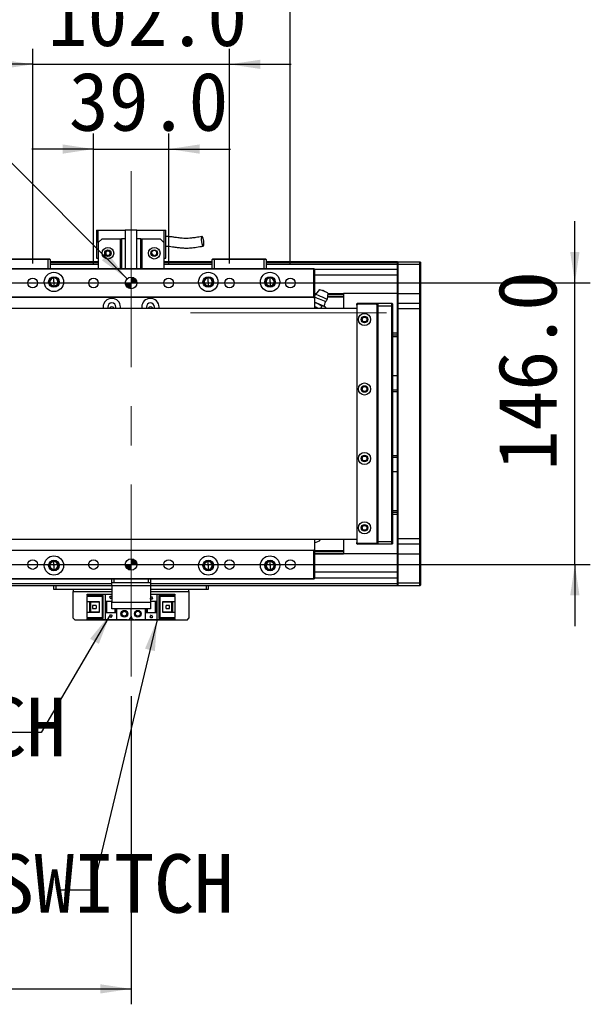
# Model space of a CAD drawing. Header units: millimetres. Extents: x 40 to 3320, y 40 to 2336.
# Tile 11 of 13: x 2236 to 2531, y 1560 to 2070. Entities that reach past the tile are written whole.
import ezdxf

# ---------------------------------------------------------------- set-up
doc = ezdxf.new("R2010")
doc.units = ezdxf.units.MM
doc.header["$LTSCALE"] = 8
doc.linetypes.add('CENTERX2', pattern=[20.32, 12.7, -2.54, 2.54, -2.54])
doc.layers.add('DIMNS', color=7, linetype='Continuous')
doc.styles.add('SLDTEXTSTYLE7', font='txt')
doc.styles.add('SLDTEXTSTYLE8', font='txt', dxfattribs={"bigfont": 'bigfont'})
doc.styles.add('SLDTEXTSTYLE9', font='txt')
doc.dimstyles.new('SLDDIMSTYLE0', dxfattribs={"dimtxt": 30.4, "dimasz": 16, "dimexe": 0, "dimexo": 0.0625, "dimgap": 7.6, "dimtad": 2, "dimdec": 1, "dimrnd": 1e-09, "dimzin": 4, "dimdsep": 46, "dimtxsty": 'SLDTEXTSTYLE7', "dimsah": 1, "dimcen": 0.09, "dimadec": 0, "dimazin": 1, "dimtfac": 1, "dimtdec": 1, "dimtmove": 0, "dimatfit": 0, "dimfxl": 0, "dimfrac": 2, "dimtolj": 1, "dimtzin": 12, "dimarcsym": 0})
doc.dimstyles.new('SLDDIMSTYLE1', dxfattribs={"dimtxt": 30.4, "dimasz": 16, "dimexe": 0, "dimexo": 0.0625, "dimgap": 7.6, "dimtad": 0, "dimtih": 1, "dimtoh": 1, "dimdec": 1, "dimrnd": 1e-09, "dimzin": 4, "dimdsep": 46, "dimtxsty": 'SLDTEXTSTYLE7', "dimsah": 1, "dimcen": 0, "dimadec": 0, "dimazin": 1, "dimtfac": 1, "dimtdec": 1, "dimtofl": 0, "dimtmove": 0, "dimatfit": 3, "dimfxl": 0, "dimfrac": 2, "dimtolj": 1, "dimtzin": 12, "dimarcsym": 0})
doc.dimstyles.new('SLDDIMSTYLE3', dxfattribs={"dimtxt": 30.4, "dimasz": 16, "dimexe": 0, "dimexo": 0.0625, "dimgap": 7.6, "dimtad": 2, "dimdec": 1, "dimrnd": 1e-09, "dimzin": 4, "dimdsep": 46, "dimtxsty": 'SLDTEXTSTYLE7', "dimsah": 1, "dimcen": 0.09, "dimadec": 0, "dimazin": 1, "dimtfac": 1, "dimtdec": 1, "dimtofl": 0, "dimtmove": 0, "dimatfit": 3, "dimfxl": 0, "dimfrac": 2, "dimtolj": 1, "dimtzin": 12, "dimarcsym": 0})
doc.dimstyles.new('SLDDIMSTYLE4', dxfattribs={"dimtxt": 0.18, "dimasz": 16, "dimexe": 0, "dimexo": 0.0625, "dimgap": 0, "dimtad": 0, "dimtih": 1, "dimtoh": 1, "dimdec": 0, "dimrnd": 1e-09, "dimzin": 0, "dimdsep": 46, "dimtxsty": 'Standard', "dimsah": 1, "dimcen": 0.09, "dimadec": 0, "dimazin": 0, "dimtfac": 16, "dimtdec": 0, "dimtofl": 0, "dimtmove": 0, "dimatfit": 3, "dimfxl": 0, "dimfrac": 2, "dimtolj": 1, "dimtzin": 0, "dimarcsym": 0})

# ---------------------------------------------------------------- blocks, each defined once
blk = doc.blocks.new('_D_3')
at = {"layer": 'DIMNS'}
for p, q in [((2523.32, 1934.01), (2523.32, 1966.01)), ((465.98, 1934.01), (2531.32, 1934.01)), ((2523.32, 1788.01), (2523.32, 1934.01)), ((465.98, 1788.01), (2531.32, 1788.01)), ((2523.32, 1788.01), (2523.32, 1756.01))]:
    blk.add_line(p, q, dxfattribs=at)
for points in [[(2523.32, 1934.01), (2525.72, 1950.01), (2520.92, 1950.01)], [(2523.32, 1788.01), (2520.92, 1772.01), (2525.72, 1772.01)]]:
    blk.add_solid(points, dxfattribs=at)
at = {"layer": 'DIMNS', "insert": (2483.44, 1836.79), "char_height": 30.4, "attachment_point": 1, "rotation": 90, "style": 'SLDTEXTSTYLE7'}
blk.add_mtext('146.0', dxfattribs=at)
blk = doc.blocks.new('_D_5')
at = {"layer": 'DIMNS'}
for p, q in [((2273.82, 1944.17), (2273.82, 2011.42)), ((2312.82, 1944.17), (2312.82, 2011.42)), ((2273.82, 2003.42), (2241.82, 2003.42)), ((2273.82, 2003.42), (2312.82, 2003.42)), ((2312.82, 2003.42), (2344.82, 2003.42))]:
    blk.add_line(p, q, dxfattribs=at)
for points in [[(2273.82, 2003.42), (2257.82, 2005.82), (2257.82, 2001.02)], [(2312.82, 2003.42), (2328.82, 2001.02), (2328.82, 2005.82)]]:
    blk.add_solid(points, dxfattribs=at)
at = {"layer": 'DIMNS', "insert": (2261.04, 2043.31), "char_height": 30.4, "attachment_point": 1, "style": 'SLDTEXTSTYLE7'}
blk.add_mtext('39.0', dxfattribs=at)
blk = doc.blocks.new('_D_6')
at = {"layer": 'DIMNS'}
for p, q in [((2242.32, 1944.17), (2242.32, 2055.35)), ((2344.32, 1944.17), (2344.32, 2055.35)), ((2242.32, 2047.35), (2210.32, 2047.35)), ((2242.32, 2047.35), (2344.32, 2047.35)), ((2344.32, 2047.35), (2376.32, 2047.35))]:
    blk.add_line(p, q, dxfattribs=at)
for points in [[(2242.32, 2047.35), (2226.32, 2049.75), (2226.32, 2044.95)], [(2344.32, 2047.35), (2360.32, 2044.95), (2360.32, 2049.75)]]:
    blk.add_solid(points, dxfattribs=at)
at = {"layer": 'DIMNS', "insert": (2250.07, 2087.24), "char_height": 30.4, "attachment_point": 1, "style": 'SLDTEXTSTYLE7'}
blk.add_mtext('102.0', dxfattribs=at)
blk = doc.blocks.new('_D_7')
at = {"layer": 'DIMNS'}
for p, q in [((2210.82, 1944.17), (2210.82, 2097.51)), ((2375.82, 1944.17), (2375.82, 2097.51)), ((2210.82, 2089.51), (2375.82, 2089.51))]:
    blk.add_line(p, q, dxfattribs=at)
for points in [[(2210.82, 2089.51), (2226.82, 2087.11), (2226.82, 2091.91)], [(2375.82, 2089.51), (2359.82, 2091.91), (2359.82, 2087.11)]]:
    blk.add_solid(points, dxfattribs=at)
at = {"layer": 'DIMNS', "insert": (2250.07, 2129.4), "char_height": 30.4, "attachment_point": 1, "style": 'SLDTEXTSTYLE7'}
blk.add_mtext('165.0', dxfattribs=at)
blk = doc.blocks.new('SW_SYMBOL_HOLE_DEPTH')
at = {"layer": 'DIMNS', "color": 0}
for p, q in [((0, 7000), (6400, 7000)), ((3200, 7000), (3200, 600)), ((800, 4440), (3200, 600)), ((5600, 4440), (3200, 600))]:
    blk.add_line(p, q, dxfattribs=at)
blk = doc.blocks.new('_D_8')
at = {"layer": 'DIMNS'}
for p, q in [((2179.98, 2047.35), (2147.98, 2047.35)), ((2291.2, 1936.13), (2179.98, 2047.35))]:
    blk.add_line(p, q, dxfattribs=at)
blk.add_solid([(2291.2, 1936.13), (2281.59, 1949.14), (2278.19, 1945.75)], dxfattribs=at)
at = {"layer": 'DIMNS', "xscale": 0.004985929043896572, "yscale": 0.004985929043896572, "zscale": 0.004985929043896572}
blk.add_blockref('SW_SYMBOL_HOLE_DEPTH', (2050.54, 2027.1), dxfattribs=at)
at = {"layer": 'DIMNS', "char_height": 30.4, "attachment_point": 1, "style": 'SLDTEXTSTYLE7'}
for s, insert in [('2×', (1849.96, 2062.54)), ('%%c', (1899.7, 2062.24)), ('6.0', (1946.67, 2062.54)), ('H7', (1999.62, 2062.54)), ('8.0', (2095.04, 2062.54))]:
    blk.add_mtext(s, dxfattribs=dict(at, insert=insert))
blk = doc.blocks.new('_D_10')
at = {"layer": 'DIMNS'}
for p, q in [((373.32, 1719.85), (373.32, 1560)), ((2293.32, 1719.85), (2293.32, 1560)), ((373.32, 1568), (2293.32, 1568))]:
    blk.add_line(p, q, dxfattribs=at)
for points in [[(373.32, 1568), (389.32, 1565.6), (389.32, 1570.4)], [(2293.32, 1568), (2277.32, 1570.4), (2277.32, 1565.6)]]:
    blk.add_solid(points, dxfattribs=at)
at = {"layer": 'DIMNS', "insert": (1272.25, 1607.89), "char_height": 30.4, "attachment_point": 1, "style": 'SLDTEXTSTYLE7'}
blk.add_mtext('1920.0', dxfattribs=at)
blk = doc.blocks.new('SW_NOTE_3')
at = {"layer": 'DIMNS', "color": 0, "char_height": 30.4, "attachment_point": 2}
for s, insert, style in [('光电原点', (-87.56, 56.48), 'SLDTEXTSTYLE8'), ('HOME SWITCH', (-49.97, 18.08), 'SLDTEXTSTYLE9')]:
    blk.add_mtext(s, dxfattribs=dict(at, insert=insert, style=style))
blk = doc.blocks.new('SW_NOTE_4')
at = {"layer": 'DIMNS', "color": 0, "char_height": 30.4, "attachment_point": 2}
for s, insert, style in [('光电负限位', (-173.11, 57.04), 'SLDTEXTSTYLE8'), ('NEGATIVE LIMIT SWITCH', (-126.96, 18.64), 'SLDTEXTSTYLE9')]:
    blk.add_mtext(s, dxfattribs=dict(at, insert=insert, style=style))
blk = doc.blocks.new('SW_DOWELSYMBOL_2')
at = {"linetype": 'Continuous', "lineweight": 18}
h = blk.add_hatch(color=0, dxfattribs=at)
edge = h.paths.add_edge_path(flags=0)
edge.add_arc((0, 0), 3, 180, 270)
edge.add_line((0, -3), (0, 0))
edge.add_line((0, 0), (-3, 0))
h = blk.add_hatch(color=0, dxfattribs=at)
edge = h.paths.add_edge_path(flags=0)
edge.add_arc((0, 0), 3, 0, 90)
edge.add_line((0, 3), (0, 0))
edge.add_line((0, 0), (3, 0))
at = {"layer": 'DIMNS', "color": 0}
blk.add_circle((0, 0), 3, dxfattribs=at)
blk = doc.blocks.new('SW_DOWELSYMBOL_3')
at = {"linetype": 'Continuous', "lineweight": 18}
h = blk.add_hatch(color=0, dxfattribs=at)
edge = h.paths.add_edge_path(flags=0)
edge.add_arc((0, 0), 3, 180, 270)
edge.add_line((0, -3), (0, 0))
edge.add_line((0, 0), (-3, 0))
h = blk.add_hatch(color=0, dxfattribs=at)
edge = h.paths.add_edge_path(flags=0)
edge.add_arc((0, 0), 3, 0, 90)
edge.add_line((0, 3), (0, 0))
edge.add_line((0, 0), (3, 0))
at = {"layer": 'DIMNS', "color": 0}
blk.add_circle((0, 0), 3, dxfattribs=at)

msp = doc.modelspace()

# ---------------------------------------------------------------- linework, layer by layer
at = {"color": 7, "linetype": 'Continuous', "lineweight": 25}
for p, q in [((2275.32, 1961.31), (2276.32, 1961.31)), ((2275.32, 1961.31), (2275.32, 1946.91)), ((2276.32, 1954.91), (2276.32, 1961.31)), ((2276.32, 1961.31), (2290.32, 1961.31)), ((2290.32, 1961.51), (2290.32, 1941.51)), ((2290.32, 1961.51), (2296.32, 1961.51)), ((2296.32, 1941.51), (2296.32, 1961.51)), ((2296.32, 1961.31), (2310.32, 1961.31)), ((2310.32, 1961.31), (2311.32, 1961.31)), ((2310.32, 1961.31), (2310.32, 1954.91)), ((2311.32, 1946.91), (2311.32, 1961.31)), ((2278.32, 1956.91), (2276.32, 1954.91)), ((2278.32, 1956.91), (2287.82, 1956.91)), ((2287.82, 1941.51), (2287.82, 1956.91)), ((2287.82, 1956.91), (2288.32, 1956.91)), ((2288.32, 1956.91), (2288.32, 1941.51)), ((2290.32, 1956.91), (2288.32, 1956.91)), ((2298.32, 1956.91), (2296.32, 1956.91)), ((2298.32, 1941.51), (2298.32, 1956.91)), ((2298.32, 1956.91), (2298.82, 1956.91)), ((2298.82, 1956.91), (2298.82, 1941.51)), ((2298.82, 1956.91), (2308.32, 1956.91)), ((2310.32, 1954.91), (2308.32, 1956.91)), ((2276.32, 1954.91), (2276.32, 1941.51)), ((2310.32, 1954.91), (2310.32, 1941.51)), ((2250.32, 1946.21), (2224.32, 1946.21)), ((2224.45, 1946.51), (2250.2, 1946.51)), ((2250.2, 1946.51), (2251.02, 1946.51)), ((2250.32, 1946.21), (2250.2, 1946.51)), ((2251.32, 1946.21), (2250.32, 1946.21)), ((2250.32, 1941.51), (2250.32, 1946.21)), ((2251.02, 1946.51), (2251.32, 1946.21)), ((2251.32, 1946.21), (2251.32, 1941.51)), ((2276.32, 1945.01), (2251.32, 1945.01)), ((2275.32, 1946.91), (2276.32, 1946.91)), ((2310.32, 1946.91), (2311.32, 1946.91)), ((2335.32, 1945.01), (2310.32, 1945.01)), ((2335.32, 1946.21), (2335.62, 1946.51)), ((2336.32, 1946.21), (2335.32, 1946.21)), ((2335.32, 1941.51), (2335.32, 1946.21)), ((2335.62, 1946.51), (2336.45, 1946.51)), ((2336.32, 1946.21), (2336.45, 1946.51)), ((2362.32, 1946.21), (2336.32, 1946.21)), ((2336.32, 1946.21), (2336.32, 1941.51)), ((2336.45, 1946.51), (2362.2, 1946.51)), ((2362.32, 1946.21), (2362.2, 1946.51)), ((2362.2, 1946.51), (2363.02, 1946.51)), ((2363.32, 1946.21), (2362.32, 1946.21)), ((2362.32, 1941.51), (2362.32, 1946.21)), ((2363.02, 1946.51), (2363.32, 1946.21)), ((2363.32, 1946.21), (2363.32, 1941.51)), ((2431.32, 1945.01), (2363.32, 1945.01)), ((2431.32, 1944.71), (2431.62, 1945.01)), ((2431.32, 1945.01), (2431.32, 1944.71)), ((2431.62, 1945.01), (2431.62, 1943.51)), ((2431.62, 1945.01), (2443.02, 1945.01)), ((2443.02, 1943.51), (2443.02, 1945.01)), ((2443.02, 1945.01), (2443.32, 1944.71)), ((2198.62, 1941.51), (2388.02, 1941.51)), ((2388.02, 1941.21), (2198.62, 1941.21)), ((2251.32, 1944.81), (2276.32, 1944.81)), ((2251.32, 1944.61), (2276.32, 1944.61)), ((2276.32, 1944.51), (2251.32, 1944.51)), ((2276.32, 1943.51), (2251.32, 1943.51)), ((2310.32, 1944.81), (2335.32, 1944.81)), ((2310.32, 1944.61), (2335.32, 1944.61)), ((2335.32, 1944.51), (2310.32, 1944.51)), ((2335.32, 1943.51), (2310.32, 1943.51)), ((2431.32, 1944.51), (2363.32, 1944.51)), ((2431.32, 1943.51), (2363.32, 1943.51)), ((2388.02, 1941.21), (2388.02, 1941.51)), ((2388.02, 1941.51), (2388.32, 1941.21)), ((2388.02, 1926.81), (2388.02, 1941.21)), ((2388.02, 1941.21), (2388.32, 1941.21)), ((2388.32, 1941.21), (2388.32, 1926.81)), ((2431.32, 1941.02), (2388.32, 1941.02)), ((2431.32, 1943.51), (2431.32, 1944.71)), ((2431.32, 1943.51), (2431.62, 1943.51)), ((2431.32, 1928.51), (2431.32, 1943.51)), ((2443.02, 1943.51), (2431.62, 1943.51)), ((2431.62, 1943.51), (2431.62, 1928.51)), ((2443.02, 1943.51), (2443.32, 1943.51)), ((2443.02, 1928.51), (2443.02, 1943.51)), ((2443.32, 1944.71), (2443.32, 1943.51)), ((2443.32, 1943.51), (2443.32, 1928.51)), ((2253.32, 1936.58), (2253.32, 1937.01)), ((2253.32, 1934.51), (2253.32, 1936.58)), ((2333.32, 1936.58), (2333.32, 1937.01)), ((2333.32, 1934.51), (2333.32, 1936.58)), ((2365.32, 1936.58), (2365.32, 1937.01)), ((2365.32, 1934.51), (2365.32, 1936.58)), ((2253.32, 1934.51), (2253.32, 1932.44)), ((2253.32, 1932.44), (2253.32, 1932.01)), ((2333.32, 1934.51), (2333.32, 1932.44)), ((2333.32, 1932.44), (2333.32, 1932.01)), ((2365.32, 1934.51), (2365.32, 1932.44)), ((2365.32, 1932.44), (2365.32, 1932.01)), ((2391, 1930.59), (2388.91, 1928.1)), ((2198.62, 1926.81), (2388.02, 1926.81)), ((2388.02, 1926.51), (2198.62, 1926.51)), ((2388.02, 1926.81), (2388.32, 1926.81)), ((2388.02, 1926.51), (2388.02, 1926.81)), ((2388.02, 1926.51), (2388.32, 1926.81)), ((2388.32, 1928.51), (2389.25, 1928.51)), ((2388.32, 1928.2), (2389, 1928.2)), ((2388.32, 1927.12), (2388.62, 1927.12)), ((2388.32, 1926.81), (2388.32, 1921.01)), ((2388.32, 1926.81), (2388.61, 1926.81)), ((2388.32, 1926.01), (2388.6, 1926.61)), ((2395.32, 1928.75), (2394.98, 1925.53)), ((2395.12, 1926.81), (2403.32, 1926.81)), ((2395.15, 1927.12), (2403.32, 1927.12)), ((2395.27, 1928.2), (2403.32, 1928.2)), ((2395.3, 1928.51), (2403.32, 1928.51)), ((2403.32, 1928.51), (2403.32, 1928.2)), ((2431.32, 1928.51), (2403.32, 1928.51)), ((2403.32, 1928.2), (2403.32, 1927.12)), ((2403.32, 1927.12), (2403.32, 1926.81)), ((2403.32, 1926.81), (2403.32, 1921.01)), ((2431.32, 1928.51), (2431.62, 1928.51)), ((2431.32, 1923.21), (2431.32, 1928.51)), ((2431.62, 1928.51), (2431.62, 1923.51)), ((2431.62, 1928.51), (2443.02, 1928.51)), ((2443.02, 1923.51), (2443.02, 1928.51)), ((2443.02, 1928.51), (2443.32, 1928.51)), ((2443.32, 1928.51), (2443.32, 1923.21)), ((256.32, 1921.01), (2410.32, 1921.01)), ((2278.82, 1921.51), (2278.82, 1921.01)), ((2281.22, 1921.51), (2281.22, 1921.01)), ((2285.42, 1921.01), (2285.42, 1921.51)), ((2287.82, 1921.01), (2287.82, 1921.51)), ((2298.82, 1921.51), (2298.82, 1921.01)), ((2301.22, 1921.51), (2301.22, 1921.01)), ((2305.42, 1921.01), (2305.42, 1921.51)), ((2307.82, 1921.01), (2307.82, 1921.51)), ((2388.47, 1923.79), (2388.32, 1923.45)), ((2388.32, 1921.84), (2389.57, 1921.2)), ((2388.47, 1923.79), (2390.39, 1923.13)), ((2389.57, 1921.2), (2390.12, 1921.01)), ((2390.39, 1923.13), (2392.19, 1922.21)), ((2392.19, 1922.21), (2391.68, 1921.01)), ((2393.18, 1921.95), (2392.19, 1922.21)), ((2394.05, 1921.42), (2393.18, 1921.95)), ((2394.05, 1921.42), (2393.61, 1921.77)), ((2394.05, 1921.42), (2393.87, 1921.01)), ((2410.62, 1923.51), (2410.32, 1923.21)), ((2410.62, 1923.21), (2410.32, 1923.21)), ((2410.32, 1922.51), (2410.32, 1923.21)), ((2410.82, 1923.01), (2410.32, 1922.51)), ((2410.32, 1922.51), (2410.32, 1799.51)), ((2410.62, 1923.21), (2410.62, 1923.51)), ((2410.62, 1923.51), (2421.32, 1923.51)), ((2410.62, 1923.21), (2410.62, 1922.81)), ((2421.32, 1923.21), (2410.62, 1923.21)), ((2420.32, 1923.01), (2410.82, 1923.01)), ((2420.82, 1922.51), (2420.32, 1923.01)), ((2420.82, 1799.51), (2420.82, 1922.51)), ((2421.32, 1922.01), (2421.32, 1923.51)), ((2421.32, 1923.51), (2428.52, 1923.51)), ((2428.52, 1922.01), (2421.32, 1922.01)), ((2421.32, 1800.01), (2421.32, 1922.01)), ((2428.52, 1922.01), (2428.52, 1923.51)), ((2428.82, 1923.21), (2428.52, 1923.51)), ((2428.82, 1922.01), (2428.52, 1922.01)), ((2428.52, 1800.01), (2428.52, 1922.01)), ((2428.82, 1923.21), (2428.82, 1922.01)), ((2428.82, 1922.01), (2428.82, 1800.01)), ((2431.62, 1923.51), (2431.32, 1923.21)), ((2431.32, 1920.51), (2431.32, 1923.21)), ((2431.62, 1920.51), (2431.32, 1920.51)), ((2431.32, 1801.51), (2431.32, 1920.51)), ((2431.62, 1923.51), (2431.62, 1920.51)), ((2431.62, 1923.51), (2443.02, 1923.51)), ((2443.02, 1920.51), (2431.62, 1920.51)), ((2431.62, 1920.51), (2431.62, 1801.51)), ((2443.02, 1920.51), (2443.02, 1923.51)), ((2443.02, 1923.51), (2443.32, 1923.21)), ((2443.02, 1920.51), (2443.32, 1920.51)), ((2443.02, 1801.51), (2443.02, 1920.51)), ((2443.32, 1923.21), (2443.32, 1920.51)), ((2443.32, 1920.51), (2443.32, 1801.51)), ((2431.32, 1908.01), (2428.82, 1908.01)), ((2431.32, 1906.01), (2428.82, 1906.01)), ((2428.82, 1886.01), (2431.32, 1886.01)), ((2428.82, 1878.51), (2431.32, 1878.51)), ((2431.32, 1877.51), (2428.82, 1877.51)), ((2428.82, 1844.51), (2431.32, 1844.51)), ((2431.32, 1843.51), (2428.82, 1843.51)), ((2431.32, 1836.01), (2428.82, 1836.01)), ((2428.82, 1816.01), (2431.32, 1816.01)), ((2431.32, 1814.01), (2428.82, 1814.01)), ((2410.32, 1801.01), (256.32, 1801.01)), ((2388.32, 1801.01), (2388.32, 1795.21)), ((2388.32, 1799.51), (2388.44, 1799.51)), ((2403.32, 1801.01), (2403.32, 1795.21)), ((2410.32, 1799.51), (2410.82, 1799.01)), ((2410.32, 1798.81), (2410.32, 1799.51)), ((2410.32, 1798.81), (2410.62, 1798.81)), ((2410.32, 1798.81), (2410.62, 1798.51)), ((2410.62, 1799.21), (2410.62, 1798.81)), ((2410.62, 1798.81), (2421.32, 1798.81)), ((2410.62, 1798.51), (2410.62, 1798.81)), ((2421.32, 1798.51), (2410.62, 1798.51)), ((2410.82, 1799.01), (2420.32, 1799.01)), ((2420.32, 1799.01), (2420.82, 1799.51)), ((2421.32, 1800.01), (2428.52, 1800.01)), ((2421.32, 1798.51), (2421.32, 1800.01)), ((2428.52, 1798.51), (2421.32, 1798.51)), ((2428.82, 1800.01), (2428.52, 1800.01)), ((2428.52, 1798.51), (2428.52, 1800.01)), ((2428.82, 1798.81), (2428.52, 1798.51)), ((2428.82, 1800.01), (2428.82, 1798.81)), ((2431.62, 1801.51), (2431.32, 1801.51)), ((2431.32, 1798.81), (2431.32, 1801.51)), ((2431.62, 1798.51), (2431.32, 1798.81)), ((2431.32, 1793.51), (2431.32, 1798.81)), ((2431.62, 1801.51), (2443.02, 1801.51)), ((2431.62, 1801.51), (2431.62, 1798.51)), ((2443.02, 1798.51), (2431.62, 1798.51)), ((2431.62, 1798.51), (2431.62, 1793.51)), ((2443.02, 1801.51), (2443.32, 1801.51)), ((2443.02, 1798.51), (2443.02, 1801.51)), ((2443.02, 1798.51), (2443.32, 1798.81)), ((2443.02, 1793.51), (2443.02, 1798.51)), ((2443.32, 1801.51), (2443.32, 1798.81)), ((2443.32, 1798.81), (2443.32, 1793.51)), ((2198.62, 1795.51), (2388.02, 1795.51)), ((2388.02, 1795.21), (2198.62, 1795.21)), ((2388.02, 1795.51), (2388.02, 1795.21)), ((2388.32, 1795.21), (2388.02, 1795.51)), ((2388.32, 1795.21), (2388.02, 1795.21)), ((2388.02, 1780.81), (2388.02, 1795.21)), ((2388.32, 1795.21), (2388.32, 1780.81)), ((2388.32, 1795.21), (2403.32, 1795.21)), ((2388.32, 1794.9), (2403.32, 1794.9)), ((2388.32, 1793.82), (2403.32, 1793.82)), ((2388.32, 1793.51), (2403.32, 1793.51)), ((2403.32, 1795.21), (2403.32, 1794.9)), ((2403.32, 1794.9), (2403.32, 1793.82)), ((2403.32, 1793.82), (2403.32, 1793.51)), ((2431.32, 1793.51), (2403.32, 1793.51)), ((2431.62, 1793.51), (2431.32, 1793.51)), ((2431.32, 1778.51), (2431.32, 1793.51)), ((2431.62, 1793.51), (2443.02, 1793.51)), ((2431.62, 1793.51), (2431.62, 1778.51)), ((2443.32, 1793.51), (2443.02, 1793.51)), ((2443.02, 1778.51), (2443.02, 1793.51)), ((2443.32, 1793.51), (2443.32, 1778.51)), ((2253.32, 1789.58), (2253.32, 1790.01)), ((2253.32, 1787.51), (2253.32, 1789.58)), ((2253.32, 1787.51), (2253.32, 1785.44)), ((2333.32, 1789.58), (2333.32, 1790.01)), ((2333.32, 1787.51), (2333.32, 1789.58)), ((2333.32, 1787.51), (2333.32, 1785.44)), ((2365.32, 1789.58), (2365.32, 1790.01)), ((2365.32, 1787.51), (2365.32, 1789.58)), ((2365.32, 1787.51), (2365.32, 1785.44)), ((2253.32, 1785.44), (2253.32, 1785.01)), ((2333.32, 1785.44), (2333.32, 1785.01)), ((2365.32, 1785.44), (2365.32, 1785.01)), ((2198.62, 1780.81), (2388.02, 1780.81)), ((2388.02, 1780.51), (2198.62, 1780.51)), ((2283.32, 1777.01), (2231.32, 1777.01)), ((2253.32, 1775.01), (2253.32, 1777.01)), ((2254.32, 1777.01), (2254.32, 1775.01)), ((2283.32, 1778.51), (2283.32, 1780.51)), ((2284.32, 1778.51), (2283.32, 1778.51)), ((2283.32, 1777.01), (2283.32, 1778.51)), ((2303.32, 1777.01), (2283.32, 1777.01)), ((2283.32, 1777.01), (2283.32, 1768.51)), ((2284.32, 1780.51), (2284.32, 1778.51)), ((2302.32, 1778.51), (2284.32, 1778.51)), ((2302.32, 1778.51), (2302.32, 1780.51)), ((2303.32, 1778.51), (2302.32, 1778.51)), ((2303.32, 1780.51), (2303.32, 1778.51)), ((2303.32, 1778.51), (2303.32, 1777.01)), ((2303.32, 1777.01), (2303.32, 1768.51)), ((2431.32, 1777.01), (2303.32, 1777.01)), ((2332.32, 1775.01), (2332.32, 1777.01)), ((2333.32, 1777.01), (2333.32, 1775.01)), ((2388.32, 1780.81), (2388.02, 1780.81)), ((2388.02, 1780.81), (2388.02, 1780.51)), ((2388.32, 1780.81), (2388.02, 1780.51)), ((2431.32, 1781.01), (2388.32, 1781.01)), ((2431.62, 1778.51), (2431.32, 1778.51)), ((2431.32, 1777.31), (2431.32, 1778.51)), ((2431.62, 1777.01), (2431.32, 1777.31)), ((2431.32, 1777.31), (2431.32, 1777.01)), ((2431.62, 1778.51), (2443.02, 1778.51)), ((2431.62, 1778.51), (2431.62, 1777.01)), ((2443.02, 1777.01), (2431.62, 1777.01)), ((2443.32, 1778.51), (2443.02, 1778.51)), ((2443.02, 1777.01), (2443.02, 1778.51)), ((2443.32, 1777.31), (2443.02, 1777.01)), ((2443.32, 1778.51), (2443.32, 1777.31)), ((2254.32, 1775.01), (2253.32, 1775.01)), ((2283.32, 1775.01), (2254.32, 1775.01)), ((2263.32, 1775.01), (2263.32, 1774.01)), ((2263.32, 1760.21), (2263.32, 1774.01)), ((2270.62, 1771.91), (2270.62, 1772.71)), ((2270.62, 1772.71), (2279.82, 1772.71)), ((2270.62, 1771.91), (2270.62, 1771.41)), ((2278.92, 1771.91), (2270.62, 1771.91)), ((2278.42, 1771.41), (2270.62, 1771.41)), ((2270.62, 1768.81), (2270.62, 1771.41)), ((2278.42, 1771.41), (2278.92, 1771.91)), ((2278.42, 1760.61), (2278.42, 1771.41)), ((2278.92, 1760.11), (2278.92, 1771.91)), ((2279.82, 1772.71), (2279.82, 1769.01)), ((2279.82, 1772.71), (2283.32, 1772.71)), ((2282.42, 1771.61), (2283.22, 1771.61)), ((2282.42, 1771.21), (2282.42, 1771.61)), ((2283.22, 1771.61), (2283.22, 1771.21)), ((2332.32, 1775.01), (2303.32, 1775.01)), ((2303.32, 1772.71), (2306.82, 1772.71)), ((2303.32, 1770.61), (2303.82, 1771.61)), ((2303.82, 1771.61), (2304.42, 1770.41)), ((2306.82, 1769.01), (2306.82, 1772.71)), ((2306.82, 1772.71), (2316.02, 1772.71)), ((2316.02, 1771.91), (2307.72, 1771.91)), ((2307.72, 1771.91), (2308.22, 1771.41)), ((2307.72, 1771.91), (2307.72, 1760.11)), ((2308.22, 1771.41), (2308.22, 1760.61)), ((2316.02, 1771.41), (2308.22, 1771.41)), ((2316.02, 1772.71), (2316.02, 1771.91)), ((2316.02, 1771.41), (2316.02, 1771.91)), ((2316.02, 1771.41), (2316.02, 1768.81)), ((2323.32, 1774.01), (2323.32, 1775.01)), ((2323.32, 1774.01), (2323.32, 1760.21)), ((2333.32, 1775.01), (2332.32, 1775.01)), ((2270.62, 1768.81), (2276.82, 1768.81)), ((2270.62, 1763.21), (2270.62, 1768.81)), ((2271.92, 1763.21), (2271.92, 1768.81)), ((2272.42, 1768.46), (2272.42, 1768.81)), ((2276.82, 1768.46), (2272.42, 1768.46)), ((2272.42, 1763.56), (2272.42, 1768.46)), ((2273.38, 1766.81), (2273.38, 1765.21)), ((2275.22, 1766.81), (2273.38, 1766.81)), ((2275.22, 1766.81), (2275.22, 1765.21)), ((2276.82, 1768.81), (2276.82, 1763.21)), ((2279.82, 1769.01), (2283.32, 1769.01)), ((2279.82, 1769.01), (2279.82, 1763.01)), ((2280.32, 1769.01), (2280.32, 1763.01)), ((2280.62, 1769.01), (2280.62, 1763.01)), ((2282.22, 1771.21), (2282.42, 1771.21)), ((2282.82, 1770.01), (2282.22, 1771.21)), ((2283.32, 1771.01), (2282.82, 1770.01)), ((2283.22, 1771.21), (2283.32, 1771.21)), ((2283.32, 1768.51), (2303.32, 1768.51)), ((2283.32, 1765.01), (2283.32, 1768.51)), ((2303.42, 1770.41), (2303.32, 1770.41)), ((2303.32, 1769.01), (2306.82, 1769.01)), ((2303.32, 1768.51), (2303.32, 1765.01)), ((2303.42, 1770.01), (2303.42, 1770.41)), ((2304.22, 1770.01), (2303.42, 1770.01)), ((2304.22, 1770.41), (2304.22, 1770.01)), ((2304.42, 1770.41), (2304.22, 1770.41)), ((2306.02, 1763.01), (2306.02, 1769.01)), ((2306.32, 1763.01), (2306.32, 1769.01)), ((2306.82, 1763.01), (2306.82, 1769.01)), ((2309.82, 1768.81), (2316.02, 1768.81)), ((2309.82, 1763.21), (2309.82, 1768.81)), ((2314.22, 1768.46), (2309.82, 1768.46)), ((2311.42, 1765.21), (2311.42, 1766.81)), ((2313.26, 1766.81), (2311.42, 1766.81)), ((2313.26, 1765.21), (2313.26, 1766.81)), ((2314.22, 1768.81), (2314.22, 1768.46)), ((2314.22, 1768.46), (2314.22, 1763.56)), ((2314.72, 1768.81), (2314.72, 1763.21)), ((2316.02, 1768.81), (2316.02, 1763.21)), ((2270.62, 1760.61), (2270.62, 1763.21)), ((2276.82, 1763.21), (2270.62, 1763.21)), ((2272.42, 1763.21), (2272.42, 1763.56)), ((2272.42, 1763.56), (2276.82, 1763.56)), ((2273.38, 1765.21), (2275.22, 1765.21)), ((2279.82, 1763.01), (2279.82, 1759.31)), ((2285.82, 1763.01), (2279.82, 1763.01)), ((2282.22, 1761.61), (2282.42, 1761.61)), ((2282.82, 1760.41), (2282.22, 1761.61)), ((2282.42, 1762.01), (2283.22, 1762.01)), ((2282.42, 1761.61), (2282.42, 1762.01)), ((2283.42, 1761.61), (2282.82, 1760.41)), ((2283.22, 1762.01), (2283.22, 1761.61)), ((2283.22, 1761.61), (2283.42, 1761.61)), ((2303.32, 1765.01), (2283.32, 1765.01)), ((2285.02, 1763.01), (2285.02, 1765.01)), ((2285.32, 1763.01), (2285.32, 1765.01)), ((2285.82, 1765.01), (2285.82, 1763.01)), ((2285.82, 1763.01), (2285.82, 1759.31)), ((2293.32, 1761.31), (2293.32, 1765.01)), ((2300.82, 1763.01), (2300.82, 1765.01)), ((2300.82, 1759.31), (2300.82, 1763.01)), ((2306.82, 1763.01), (2300.82, 1763.01)), ((2301.32, 1765.01), (2301.32, 1763.01)), ((2301.62, 1765.01), (2301.62, 1763.01)), ((2303.22, 1760.81), (2303.82, 1762.01)), ((2303.82, 1762.01), (2304.42, 1760.81)), ((2306.82, 1759.31), (2306.82, 1763.01)), ((2309.82, 1763.56), (2314.22, 1763.56)), ((2316.02, 1763.21), (2309.82, 1763.21)), ((2311.42, 1765.21), (2313.26, 1765.21)), ((2314.22, 1763.56), (2314.22, 1763.21)), ((2316.02, 1763.21), (2316.02, 1760.61)), ((2263.32, 1760.21), (2264.32, 1759.21)), ((2322.32, 1759.21), (2264.32, 1759.21)), ((2270.62, 1760.61), (2278.42, 1760.61)), ((2270.62, 1760.61), (2270.62, 1760.11)), ((2270.62, 1760.11), (2278.92, 1760.11)), ((2270.62, 1759.31), (2270.62, 1760.11)), ((2279.82, 1759.31), (2270.62, 1759.31)), ((2278.92, 1760.11), (2278.42, 1760.61)), ((2285.82, 1759.31), (2279.82, 1759.31)), ((2291.32, 1759.31), (2285.82, 1759.31)), ((2300.82, 1759.31), (2295.32, 1759.31)), ((2306.82, 1759.31), (2300.82, 1759.31)), ((2303.42, 1760.81), (2303.22, 1760.81)), ((2303.42, 1760.41), (2303.42, 1760.81)), ((2304.22, 1760.41), (2303.42, 1760.41)), ((2304.22, 1760.81), (2304.22, 1760.41)), ((2304.42, 1760.81), (2304.22, 1760.81)), ((2316.02, 1759.31), (2306.82, 1759.31)), ((2308.22, 1760.61), (2307.72, 1760.11)), ((2307.72, 1760.11), (2316.02, 1760.11)), ((2308.22, 1760.61), (2316.02, 1760.61)), ((2316.02, 1760.11), (2316.02, 1760.61)), ((2316.02, 1760.11), (2316.02, 1759.31)), ((2322.32, 1759.21), (2323.32, 1760.21))]:
    msp.add_line(p, q, dxfattribs=at)
at = {"color": 8, "linetype": 'Continuous', "lineweight": 25}
for p, q in [((2431.32, 1938.02), (2388.32, 1938.02)), ((2431.32, 1907.01), (2428.82, 1907.01)), ((2431.32, 1815.01), (2428.82, 1815.01)), ((2431.32, 1784.01), (2388.32, 1784.01)), ((2283.32, 1778.01), (2231.32, 1778.01)), ((2431.32, 1778.01), (2303.32, 1778.01)), ((2263.32, 1774.01), (2283.32, 1774.01)), ((2303.32, 1774.01), (2323.32, 1774.01))]:
    msp.add_line(p, q, dxfattribs=at)
at = {"color": 7, "linetype": 'Continuous', "lineweight": 25, "flags": 128}
for points in [[(2395.32, 1928.75), (2395.16, 1928.82), (2394.69, 1929.02), (2393.99, 1929.32), (2393.16, 1929.67), (2392.33, 1930.02), (2391.63, 1930.32), (2391.16, 1930.52), (2391, 1930.59)], [(2394.12, 1924.26), (2393.96, 1924.33), (2393.48, 1924.54), (2392.74, 1924.85), (2391.84, 1925.23), (2390.88, 1925.64), (2389.98, 1926.02), (2389.25, 1926.33), (2388.77, 1926.54), (2388.6, 1926.61)], [(2394.98, 1925.53), (2394.8, 1925.61), (2394.27, 1925.83), (2393.47, 1926.17), (2392.48, 1926.59), (2391.42, 1927.04), (2390.43, 1927.46), (2389.62, 1927.8), (2389.1, 1928.03), (2388.91, 1928.1)], [(2390.39, 1923.13), (2389.97, 1923.31), (2389.55, 1923.49), (2389.15, 1923.66), (2388.77, 1923.82), (2388.42, 1923.97), (2388.32, 1924.01)], [(2389.57, 1921.2), (2389.14, 1921.38), (2388.73, 1921.56), (2388.33, 1921.72), (2388.32, 1921.73)], [(2390.01, 1921.01), (2389.99, 1921.02), (2389.57, 1921.2)], [(2393.18, 1921.95), (2392.94, 1922.05), (2392.66, 1922.17), (2392.35, 1922.3), (2392, 1922.45), (2391.62, 1922.61), (2391.22, 1922.78), (2390.81, 1922.96), (2390.39, 1923.13)], [(2393.61, 1921.77), (2393.6, 1921.77), (2393.58, 1921.78), (2393.55, 1921.79), (2393.5, 1921.81), (2393.44, 1921.84), (2393.36, 1921.87), (2393.28, 1921.91), (2393.18, 1921.95)]]:
    msp.add_lwpolyline(points, dxfattribs=at)
at = {"color": 7, "linetype": 'Continuous', "lineweight": 25}
for centre, radius in [((2281.32, 1949.41), 3), ((2281.32, 1949.41), 1.7), ((2281.32, 1949.41), 1.6), ((2305.32, 1949.41), 3), ((2305.32, 1949.41), 1.7), ((2305.32, 1949.41), 1.6), ((2242.32, 1934.01), 2.5), ((2253.32, 1934.51), 5), ((2253.32, 1934.51), 2.75), ((2273.82, 1934.01), 2.5), ((2293.32, 1934.01), 3), ((2312.82, 1934.01), 2.5), ((2333.32, 1934.51), 5), ((2333.32, 1934.51), 2.75), ((2344.32, 1934.01), 2.5), ((2365.32, 1934.51), 5), ((2365.32, 1934.51), 2.75), ((2375.82, 1934.01), 2.5), ((2414.32, 1915.01), 3.15), ((2414.32, 1915.01), 1.7), ((2414.32, 1915.01), 1.6), ((2414.32, 1915.01), 1.25), ((2414.32, 1879.01), 3.15), ((2414.32, 1879.01), 1.7), ((2414.32, 1879.01), 1.6), ((2414.32, 1879.01), 1.25), ((2414.32, 1843.01), 3.15), ((2414.32, 1843.01), 1.7), ((2414.32, 1843.01), 1.6), ((2414.32, 1843.01), 1.25), ((2414.32, 1807.01), 3.15), ((2414.32, 1807.01), 1.7), ((2414.32, 1807.01), 1.6), ((2414.32, 1807.01), 1.25), ((2253.32, 1787.51), 5), ((2333.32, 1787.51), 5), ((2365.32, 1787.51), 5), ((2242.32, 1788.01), 2.5), ((2253.32, 1787.51), 2.75), ((2273.82, 1788.01), 2.5), ((2293.32, 1788.01), 3), ((2312.82, 1788.01), 2.5), ((2333.32, 1787.51), 2.75), ((2344.32, 1788.01), 2.5), ((2365.32, 1787.51), 2.75), ((2375.82, 1788.01), 2.5), ((2289.82, 1762.51), 1.75), ((2289.82, 1762.51), 1.25), ((2296.82, 1762.51), 1.75), ((2296.82, 1762.51), 1.25)]:
    msp.add_circle(centre, radius, dxfattribs=at)
for centre, radius, start, end in [((2253.32, 1934.51), 2.5, 90, 270), ((2253.32, 1934.51), 2.07, 90, 270), ((2253.32, 1934.51), 2.5, 270, 90), ((2253.32, 1934.51), 2.07, 270, 90), ((2333.32, 1934.51), 2.5, 90, 270), ((2333.32, 1934.51), 2.07, 90, 270), ((2333.32, 1934.51), 2.5, 270, 90), ((2333.32, 1934.51), 2.07, 270, 90), ((2365.32, 1934.51), 2.5, 90, 270), ((2365.32, 1934.51), 2.07, 90, 270), ((2365.32, 1934.51), 2.5, 270, 90), ((2365.32, 1934.51), 2.07, 270, 90), ((2283.32, 1921.51), 4.5, 0, 180), ((2303.32, 1921.51), 4.5, 0, 180), ((2283.32, 1921.51), 2.1, 0, 180), ((2283.32, 1919.91), 1.65, 90, 138.1897), ((2283.32, 1919.91), 1.65, 41.8103, 90), ((2303.32, 1921.51), 2.1, 0, 180), ((2303.32, 1919.91), 1.65, 90, 138.1897), ((2303.32, 1919.91), 1.65, 41.8103, 90), ((2388.42, 1803.51), 4, 270.026, 321.3178), ((2253.32, 1787.51), 2.5, 90, 270), ((2253.32, 1787.51), 2.07, 90, 270), ((2253.32, 1787.51), 2.5, 270, 90), ((2253.32, 1787.51), 2.07, 270, 90), ((2333.32, 1787.51), 2.5, 90, 270), ((2333.32, 1787.51), 2.07, 90, 270), ((2333.32, 1787.51), 2.5, 270, 90), ((2333.32, 1787.51), 2.07, 270, 90), ((2365.32, 1787.51), 2.5, 90, 270), ((2365.32, 1787.51), 2.07, 90, 270), ((2365.32, 1787.51), 2.5, 270, 90), ((2365.32, 1787.51), 2.07, 270, 90), ((2291.32, 1761.31), 2, 270, 0), ((2295.32, 1761.31), 2, 180, 270)]:
    msp.add_arc(centre, radius, start, end, dxfattribs=at)
for points, knots in [([(2330.06, 1958.06), (2329.02, 1957.9), (2327.2, 1957.61), (2324.82, 1957.24), (2323.01, 1957.09), (2321.43, 1957.06), (2319.66, 1957.14), (2317.8, 1957.37), (2315.91, 1957.65), (2314.39, 1957.87), (2312.96, 1958.01), (2312.02, 1958.06), (2311.46, 1958.04), (2311.32, 1958.03)], [0, 0, 0, 0, 0.1728187, 0.3012065, 0.3945075, 0.4621964, 0.5503014, 0.6704384, 0.754268, 0.853133, 0.9124959, 0.977885, 1, 1, 1, 1]), ([(2329.68, 1956.9), (2329.71, 1957.15), (2329.76, 1957.65), (2329.94, 1958.05), (2330.16, 1958.09), (2330.39, 1957.81), (2330.61, 1957.3), (2330.8, 1956.61), (2330.94, 1955.8), (2331.02, 1954.96), (2331.02, 1954.18), (2330.95, 1953.56), (2330.81, 1953.17), (2330.61, 1953.09), (2330.41, 1953.19), (2330.22, 1953.53), (2330.05, 1954.07), (2329.89, 1954.8), (2329.78, 1955.55), (2329.71, 1956.09), (2329.68, 1956.35), (2329.67, 1956.43), (2329.67, 1956.46), (2329.67, 1956.53), (2329.67, 1956.69), (2329.68, 1956.82), (2329.68, 1956.9)], [0, 0, 0, 0, 0.064817, 0.129779, 0.189732, 0.242619, 0.294413, 0.346243, 0.398724, 0.4522, 0.506601, 0.561452, 0.616052, 0.669772, 0.727069, 0.765378, 0.803691, 0.858909, 0.914229, 0.949554, 0.964001, 0.964851, 0.965759, 0.96871, 0.980528, 1, 1, 1, 1]), ([(2281.11, 1948.28), (2280.98, 1948.3), (2280.72, 1948.35), (2280.38, 1948.57), (2280.12, 1948.89), (2279.98, 1949.29), (2279.96, 1949.73), (2280.1, 1950.17), (2280.36, 1950.54), (2280.6, 1950.71), (2280.72, 1950.78)], [0, 0, 0, 0, 0.115351, 0.23126, 0.351782, 0.47701, 0.606521, 0.740239, 0.878353, 1, 1, 1, 1]), ([(2281.32, 1948.26), (2281.33, 1948.26), (2281.45, 1948.26), (2281.68, 1948.3), (2282, 1948.46), (2282.25, 1948.71), (2282.42, 1949.02), (2282.49, 1949.37), (2282.45, 1949.72), (2282.31, 1950.04), (2282.07, 1950.31), (2281.77, 1950.49), (2281.43, 1950.57), (2281.07, 1950.55), (2280.74, 1950.42), (2280.46, 1950.2), (2280.27, 1949.91), (2280.17, 1949.57), (2280.17, 1949.22), (2280.28, 1948.88), (2280.49, 1948.59), (2280.77, 1948.38), (2281, 1948.31), (2281.11, 1948.28)], [0, 0, 0, 0, 0.0017237, 0.0516361, 0.1015506, 0.1514628, 0.2013758, 0.2512919, 0.3012058, 0.3511164, 0.4010334, 0.4509475, 0.5008607, 0.5507724, 0.6006841, 0.6505978, 0.7005159, 0.7504304, 0.800341, 0.8502544, 0.9001673, 0.9500825, 1, 1, 1, 1]), ([(2281.93, 1950.78), (2282.06, 1950.69), (2282.33, 1950.51), (2282.59, 1950.08), (2282.7, 1949.61), (2282.64, 1949.14), (2282.42, 1948.74), (2282.1, 1948.44), (2281.78, 1948.31), (2281.59, 1948.29), (2281.54, 1948.28)], [0, 0, 0, 0, 0.140793, 0.288061, 0.430434, 0.567943, 0.700592, 0.828478, 0.951591, 1, 1, 1, 1]), ([(2305.19, 1948.28), (2305.14, 1948.28), (2304.95, 1948.29), (2304.62, 1948.4), (2304.28, 1948.67), (2304.04, 1949.06), (2303.95, 1949.52), (2304.02, 1950), (2304.26, 1950.44), (2304.53, 1950.68), (2304.7, 1950.77), (2304.72, 1950.78)], [0, 0, 0, 0, 0.048848, 0.168025, 0.291923, 0.42055, 0.553962, 0.692168, 0.834936, 0.98192, 1, 1, 1, 1]), ([(2305.54, 1948.28), (2305.68, 1948.3), (2305.95, 1948.35), (2306.31, 1948.61), (2306.56, 1948.95), (2306.68, 1949.36), (2306.67, 1949.79), (2306.53, 1950.19), (2306.28, 1950.55), (2306.05, 1950.7), (2305.93, 1950.78)], [0, 0, 0, 0, 0.124814, 0.249847, 0.374869, 0.499862, 0.624848, 0.749836, 0.874838, 1, 1, 1, 1]), ([(2311.32, 1953.02), (2311.69, 1953.04), (2312.58, 1953.08), (2313.95, 1952.9), (2315.37, 1952.7), (2316.64, 1952.51), (2317.74, 1952.36), (2318.7, 1952.25), (2319.94, 1952.15), (2321.77, 1952.07), (2324.37, 1952.17), (2327.37, 1952.58), (2329.51, 1952.93), (2330.64, 1953.12)], [0, 0, 0, 0, 0.056172, 0.135052, 0.209372, 0.275832, 0.33264, 0.378841, 0.421682, 0.522488, 0.656042, 0.81859, 1, 1, 1, 1]), ([(2305.11, 1948.28), (2304.98, 1948.32), (2304.73, 1948.39), (2304.46, 1948.63), (2304.29, 1948.88), (2304.19, 1949.14), (2304.17, 1949.35), (2304.18, 1949.49), (2304.18, 1949.51), (2304.18, 1949.52), (2304.18, 1949.52), (2304.18, 1949.52), (2304.18, 1949.52), (2304.18, 1949.52)], [0, 0, 0, 0, 0.2369275, 0.4417115, 0.6142366, 0.7545048, 0.9380813, 0.9829662, 0.9897868, 0.9952057, 0.9975517, 0.9997659, 1, 1, 1, 1]), ([(2393.26, 1929.9), (2393.12, 1929.95), (2392.84, 1930.04), (2392.54, 1930.01), (2392.4, 1929.99)], [0, 0, 0, 0, 0.500007, 1, 1, 1, 1]), ([(2393.26, 1929.9), (2393.39, 1929.83), (2393.65, 1929.7), (2393.83, 1929.46), (2393.92, 1929.35)], [0, 0, 0, 0, 0.499974, 1, 1, 1, 1]), ([(2388.6, 1926.61), (2388.59, 1926.87), (2388.58, 1927.39), (2388.8, 1927.87), (2388.91, 1928.1)], [0, 0, 0, 0, 0.5000087, 1, 1, 1, 1]), ([(2394.12, 1924.26), (2394.32, 1924.44), (2394.71, 1924.79), (2394.89, 1925.28), (2394.98, 1925.53)], [0, 0, 0, 0, 0.50001, 1, 1, 1, 1]), ([(2393.61, 1921.77), (2393.59, 1922.2), (2393.56, 1923.08), (2393.93, 1923.87), (2394.12, 1924.26)], [0, 0, 0, 0, 0.500004, 1, 1, 1, 1])]:
    msp.add_open_spline(points, degree=3, knots=knots, dxfattribs=at)
at = {"layer": 'DIMNS', "linetype": 'CENTERX2', "lineweight": 18}
for p, q in [((2293.32, 1992.01), (2293.32, 1730.01)), ((2324.02, 1918.51), (2439.36, 1918.51))]:
    msp.add_line(p, q, dxfattribs=at)

# ---------------------------------------------------------------- block references
at = {"layer": 'DIMNS'}
for name, p in [('SW_DOWELSYMBOL_2', (2293.32, 1934.01)), ('SW_DOWELSYMBOL_3', (2293.32, 1788.01)), ('SW_NOTE_3', (2195.83, 1700.96)), ('SW_NOTE_4', (2256.4, 1619.23))]:
    msp.add_blockref(name, p, dxfattribs=at)

# ---------------------------------------------------------------- dimensions: what is measured, and where the dimension line sits
for base, p1, p2, dimstyle, picture, middle in [((2375.82, 2089.51), (2210.82, 1934.01), (2375.82, 1934.01), 'SLDDIMSTYLE0', '_D_7', (2298.49, 2089.51)), ((2344.32, 2047.35), (2242.32, 1934.01), (2344.32, 1934.01), 'SLDDIMSTYLE0', '_D_6', (2298.49, 2047.35)), ((2312.82, 2003.42), (2273.82, 1934.01), (2312.82, 1934.01), 'SLDDIMSTYLE0', '_D_5', (2298.49, 2003.42)), ((2293.32, 1568), (373.32, 1730.01), (2293.32, 1730.01), 'SLDDIMSTYLE3', '_D_10', (1331.65, 1568))]:
    dim = msp.add_linear_dim(base=base, p1=p1, p2=p2, dimstyle=dimstyle, dxfattribs=at)
    dim.commit()
    dim.dimension.update_dxf_attribs({"geometry": picture, "text_midpoint": middle, "dimtype": 160})
dim = msp.add_diameter_dim_2p(p1=(2295.44, 1931.89), p2=(2291.2, 1936.13), text='2×<>H7{\\fGDT;x}8.0', dimstyle='SLDDIMSTYLE1', dxfattribs=at)
dim.commit()
dim.dimension.update_dxf_attribs({"geometry": '_D_8', "text_midpoint": (1998.97, 2047.35), "dimtype": 163})
dim = msp.add_linear_dim(base=(2523.32, 1934.01), p1=(455.82, 1788.01), p2=(455.82, 1934.01), angle=90, dimstyle='SLDDIMSTYLE0', dxfattribs=at)
dim.commit()
dim.dimension.update_dxf_attribs({"geometry": '_D_3', "text_midpoint": (2523.32, 1885.22), "dimtype": 160})

# ---------------------------------------------------------------- leaders
for points in [[(2282.42, 1762.01), (2246.63, 1700.96), (2195.83, 1700.96)], [(2306.82, 1759.31), (2273.24, 1619.23), (2256.4, 1619.23)]]:
    msp.add_leader(points, dimstyle='SLDDIMSTYLE4', dxfattribs=at)

doc.saveas('drawing.dxf')
